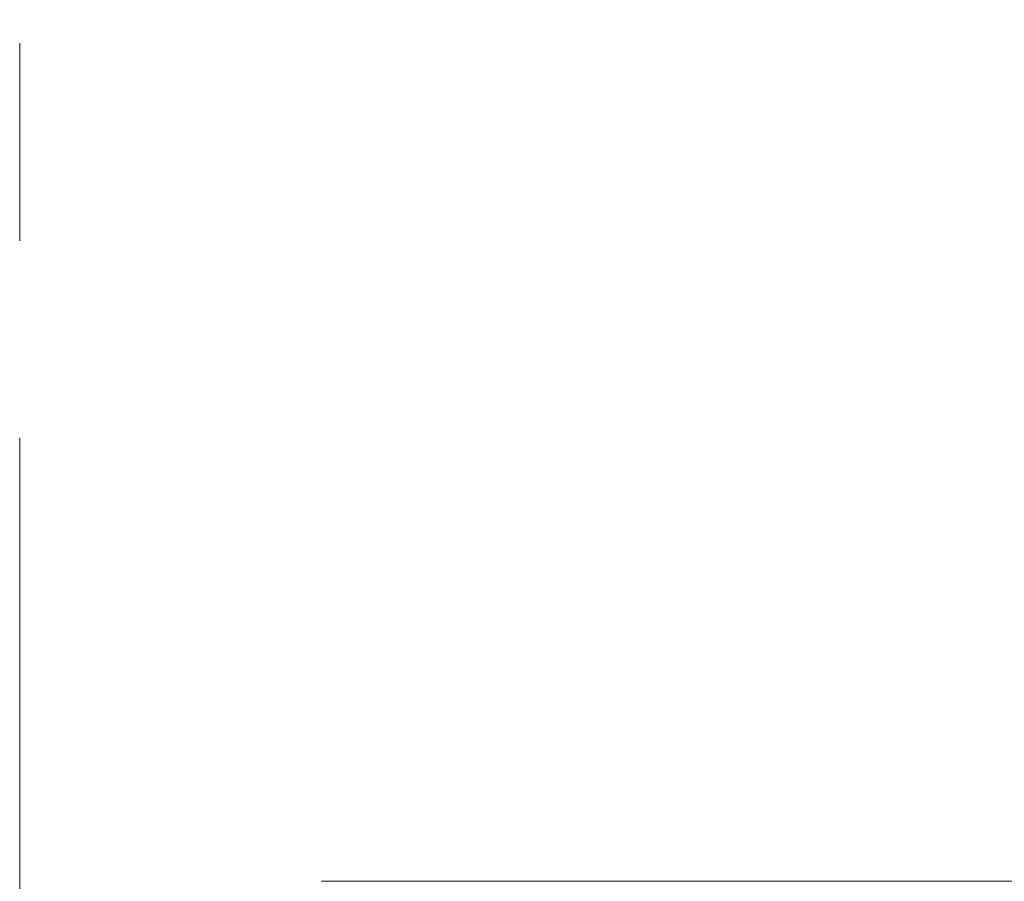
# Model space of a CAD drawing. Extents: x 3165 to 57695, y -7842 to 39081.
# Tile 22 of 248: x 4517 to 5308, y 36613 to 37306. Entities that reach past the tile are written whole.
import ezdxf

# ---------------------------------------------------------------- set-up
doc = ezdxf.new("R2010")
doc.units = 0
doc.header["$LTSCALE"] = 50
doc.linetypes.add('Onderlegger 3e verdieping$0$stramien', pattern=[22.225, 12.7, -3.175, 3.175, -3.175])
doc.layers.get('0').update_dxf_attribs({"linetype": 'CONTINUOUS'})
doc.layers.add('Onderlegger 3e verdieping$0$A-GLAZ', color=8, linetype='CONTINUOUS', lineweight=25)
doc.layers.add('Onderlegger 3e verdieping$0$S-GRID', color=8, linetype='CONTINUOUS', lineweight=18)

# ---------------------------------------------------------------- blocks, each defined once
blk = doc.blocks.new('Onderlegger 3e verdieping$0$31_KA_Houten kozijn metselwerkgevel met draaiend deel verdieping - 31_KA_Houten kozijn metselwerkgevel met draaiend deel verdieping-V149-Plotview 3e Verdieping - schaal 1 op 100')
at = {"layer": 'Onderlegger 3e verdieping$0$A-GLAZ', "lineweight": 18}
blk.add_line((673.91, -210.1), (-673.91, -210.1), dxfattribs=at)
blk = doc.blocks.new('Onderlegger 3e verdieping')
at = {"layer": 'Onderlegger 3e verdieping$0$S-GRID', "linetype": 'Onderlegger 3e verdieping$0$stramien'}
blk.add_line((4516.6, 38080.57), (4516.6, 16252.57), dxfattribs=at)
at = {"layer": 'Onderlegger 3e verdieping$0$A-GLAZ', "rotation": 180}
blk.add_blockref('Onderlegger 3e verdieping$0$31_KA_Houten kozijn metselwerkgevel met draaiend deel verdieping - 31_KA_Houten kozijn metselwerkgevel met draaiend deel verdieping-V149-Plotview 3e Verdieping - schaal 1 op 100', (5433.27, 36403.2), dxfattribs=at)

msp = doc.modelspace()

# ---------------------------------------------------------------- block references
msp.add_blockref('Onderlegger 3e verdieping', (0, 0))

doc.saveas('drawing.dxf')
